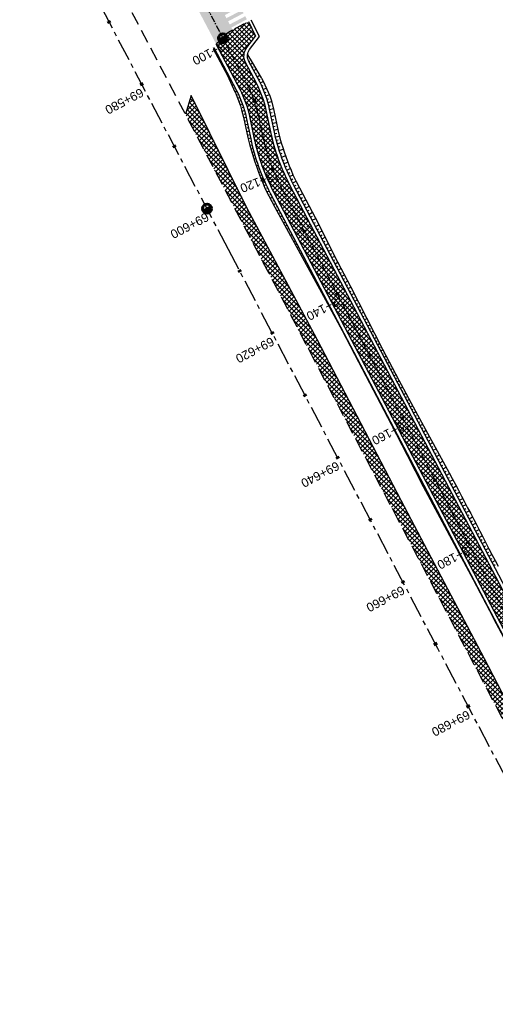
# Model space of a CAD drawing. Header units: metres. Extents: x 7529682 to 7533704, y 5721210 to 5727842.
# Tile 16 of 64: x 7531135 to 7531202, y 5724925 to 5725065. Entities that reach past the tile are written whole.
import ezdxf

# ---------------------------------------------------------------- set-up
doc = ezdxf.new("R2010")
doc.units = ezdxf.units.M
for name, pattern in [('CENTER', [50.8, 31.75, -6.35, 6.35, -6.35]), ('DASHED', [19.05, 12.7, -6.35]), ('HIDDEN', [9.525, 6.35, -3.175])]:
    doc.linetypes.add(name, pattern=pattern)
for name, color, linetype in [('C-DROGI-SYTUACJA-ETYKIETY', 7, 'Continuous'), ('D-hatch-pobocza', 131, 'Continuous'), ('D-pobocza', 7, 'Continuous'), ('D-skarpa', 7, 'Continuous'), ('D-skarpa-kreskowanie', 7, 'Continuous')]:
    doc.layers.add(name, color=color, linetype=linetype)
doc.layers.add('D-hatch-ciag-pieszo-rowerowy', color=7, linetype='Continuous', lineweight=13, true_color=0xff9f80)
doc.layers.add('D-poziome-powl-czerwona', color=7, linetype='Continuous', lineweight=9, true_color=0xff6161)
for name, color, linetype, lineweight in [('D-krawędzie', 7, 'Continuous', 30), ('D-krawężniki-obniżone', 7, 'DASHED', 30), ('D-obrzeża', 7, 'Continuous', 30), ('D-oś', 10, 'CENTER', 30)]:
    doc.layers.add(name, color=color, linetype=linetype, lineweight=lineweight)
doc.layers.add('D-malowanie-proj', color=7, linetype='Continuous', true_color=0x3333ff)
doc.layers.add('poprzeczki', color=7, linetype='Continuous', true_color=0x0000c7)
doc.styles.get("Standard").update_dxf_attribs({"font": 'arial.ttf'})
pattern_1 = [(45, (0, 0), (-0.33675960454, 0.33675960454), []), (135, (0, 0), (-0.33675960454, -0.33675960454), [])]

# ---------------------------------------------------------------- blocks, each defined once
blk = doc.blocks.new('kilometraz')
at = {"linetype": 'ByBlock', "lineweight": -2}
blk.add_hatch(color=0, dxfattribs=at).paths.add_polyline_path([(0, -0.28125, 0.41421356), (0.28125, 0, 0.41421356), (0, 0.28125)])
at = {"color": 0, "linetype": 'ByBlock', "lineweight": -2}
blk.add_line((0, 0.28125), (0, -0.28125), dxfattribs=at)
blk.add_circle((0, 0), 0.28125, dxfattribs=at)
blk = doc.blocks.new('AeccTickLine')
at = {"color": 0, "linetype": 'ByBlock', "lineweight": -2}
blk.add_line((0, 1), (0, -1), dxfattribs=at)

msp = doc.modelspace()

# ---------------------------------------------------------------- hatches: boundary and pattern name
at = {"layer": 'D-hatch-ciag-pieszo-rowerowy'}
h = msp.add_hatch(dxfattribs=at)
h.set_pattern_fill('ANSI37', color=256, scale=0.15, style=0)
h.set_pattern_definition(pattern_1)
edge = h.paths.add_edge_path()
edge.add_line((7531167.64, 5725049.37), (7531170.1, 5725049.81))
edge.add_line((7531170.1, 5725049.81), (7531169.64, 5725051.96))
edge.add_arc((7531154.97, 5725048.85), 15, 11.9775, 27.6688)
edge.add_line((7531168.26, 5725055.81), (7531166.71, 5725058.76))
edge.add_arc((7531168.48, 5725059.69), 2, 142.7709, 207.6688, ccw=False)
edge.add_line((7531166.89, 5725060.9), (7531168.11, 5725062.5))
edge.add_line((7531168.11, 5725062.5), (7531167.12, 5725064.58))
edge.add_line((7531167.12, 5725064.58), (7531164.97, 5725063.47))
edge.add_line((7531164.97, 5725063.47), (7531164.53, 5725063.23))
edge.add_line((7531164.53, 5725063.23), (7531163.84, 5725062.79))
edge.add_line((7531163.84, 5725062.79), (7531163.17, 5725062.06))
edge.add_line((7531163.17, 5725062.06), (7531162.75, 5725061.59))
edge.add_line((7531162.75, 5725061.59), (7531162.55, 5725061.32))
edge.add_line((7531162.55, 5725061.32), (7531165.88, 5725054.96))
edge.add_arc((7531152.6, 5725047.99), 15, 11.9775, 27.6688, ccw=False)
edge.add_line((7531167.27, 5725051.11), (7531167.64, 5725049.37))
h = msp.add_hatch(dxfattribs=at)
h.set_pattern_fill('ANSI37', color=256, scale=0.15, style=0)
h.set_pattern_definition(pattern_1)
h.paths.add_polyline_path([(7531169.1, 5725048.5), (7531168.87, 5725049.59), (7531167.64, 5725049.37), (7531167.91, 5725048.07, 0.068789), (7531170.7, 5725040.34), (7531173.78, 5725034.49), (7531174.89, 5725035.06), (7531171.89, 5725040.78, -0.068783)])
h.paths.add_polyline_path([(7531170.29, 5725048.92), (7531170.1, 5725049.81), (7531168.87, 5725049.59), (7531169.1, 5725048.5, 0.068783), (7531171.89, 5725040.78), (7531174.89, 5725035.06), (7531176, 5725035.63), (7531173.08, 5725041.2, -0.068789)])
h = msp.add_hatch(dxfattribs=at)
h.set_pattern_fill('ANSI37', color=256, scale=0.15, style=0)
h.set_pattern_definition([(45, (0.88535, 0.46493), (-0.33675960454, 0.33675960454), []), (135, (0.88535, 0.46493), (-0.33675960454, -0.33675960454), [])])
h.paths.add_polyline_path([(7531176, 5725035.63), (7531173.78, 5725034.49), (7531202.52, 5724979.8), (7531233.7, 5724920.95), (7531258.82, 5724873.47), (7531292.22, 5724809.51), (7531303.7, 5724787.48), (7531306.47, 5724787.58), (7531294.44, 5724810.66), (7531261.04, 5724874.64), (7531235.91, 5724922.12), (7531204.73, 5724980.96)])
at = {"layer": 'D-hatch-pobocza'}
h = msp.add_hatch(dxfattribs=at)
h.set_pattern_fill('ANSI37', color=256, scale=0.15, style=0)
h.set_pattern_definition(pattern_1)
h.paths.add_polyline_path([(7531224.12, 5724929.62), (7531213.15, 5724949.98), (7531200.73, 5724973.91), (7531188.83, 5724996.41), (7531176.89, 5725019.33), (7531166.91, 5725038.07), (7531158.98, 5725054.06), (7531158.14, 5725051.39), (7531167.38, 5725033.77), (7531197.16, 5724976.99), (7531228.15, 5724918.03), (7531253.15, 5724870.49), (7531286.8, 5724806.65), (7531296.23, 5724788.68), (7531298.78, 5724787.52), (7531278.14, 5724826.49), (7531263.88, 5724853.83), (7531259.01, 5724862.85), (7531247.51, 5724884.88), (7531235.21, 5724908.21)])
at = {"layer": 'D-malowanie-proj'}
h = msp.add_hatch(color=256, dxfattribs=at)
h.paths.add_polyline_path([(7531165.97, 5725066.68), (7531165.74, 5725067.12), (7531163.08, 5725065.72), (7531163.32, 5725065.28)])
h.paths.add_polyline_path([(7531166.44, 5725065.79), (7531166.2, 5725066.23), (7531163.55, 5725064.84), (7531163.78, 5725064.39)])
h.paths.add_polyline_path([(7531166.9, 5725064.91), (7531166.67, 5725065.35), (7531164.02, 5725063.95), (7531164.25, 5725063.51)])
h.paths.add_polyline_path([(7531161.55, 5725064.35), (7531161.31, 5725064.79), (7531160.87, 5725064.56), (7531161.1, 5725064.12)])
h.paths.add_polyline_path([(7531162.01, 5725063.46), (7531161.78, 5725063.91), (7531161.34, 5725063.67), (7531161.57, 5725063.23)])
h.paths.add_polyline_path([(7531162.48, 5725062.58), (7531162.25, 5725063.02), (7531161.8, 5725062.79), (7531162.04, 5725062.35)])
h.paths.add_polyline_path([(7531162.94, 5725061.69), (7531162.71, 5725062.14), (7531162.27, 5725061.9), (7531162.5, 5725061.46)])
at = {"layer": 'D-poziome-powl-czerwona'}
h = msp.add_hatch(color=256, dxfattribs=at)
h.dxf.hatch_style = 1
h.paths.add_polyline_path([(7531162.56, 5725061.33), (7531162.75, 5725061.59), (7531163.17, 5725062.06), (7531163.84, 5725062.79), (7531164.53, 5725063.23), (7531164.86, 5725063.41), (7531162.09, 5725068.73), (7531160.66, 5725068.07), (7531160.08, 5725067.81), (7531159.57, 5725067.58), (7531159.32, 5725067.48)])

# ---------------------------------------------------------------- linework, layer by layer
at = {"layer": 'D-krawędzie', "linetype": 'HIDDEN', "ltscale": 0.3, "flags": 128}
msp.add_lwpolyline([(7530572.01, 5726166.06), (7530599.74, 5726113.52), (7530641.56, 5726032.01), (7530660.96, 5725995.07), (7530689.13, 5725941.54), (7530707.34, 5725907.03), (7530725.26, 5725873.09), (7530743.97, 5725837.65), (7530770.53, 5725787.12), (7530787.86, 5725754.27), (7530809.9, 5725712.54), (7530824.74, 5725684.39), (7530840.86, 5725653.69), (7530860.68, 5725616.15), (7530865.28, 5725607.39), (7530878.05, 5725583.08), (7530918.17, 5725507.18), (7530950.16, 5725446.31), (7530993.42, 5725364.26), (7531022.77, 5725308.72), (7531053.81, 5725249.87), (7531081.17, 5725197.87), (7531103.9, 5725154.54), (7531128.12, 5725108.45), (7531149.3, 5725068.25), (7531167.38, 5725033.77), (7531197.16, 5724976.99), (7531228.15, 5724918.03), (7531253.15, 5724870.49), (7531286.8, 5724806.65), (7531306.74, 5724768.66), (7531335.09, 5724714.65), (7531357.32, 5724672.44), (7531373.64, 5724641.45), (7531392.16, 5724606), (7531418.48, 5724555.85), (7531439.73, 5724515.58), (7531476.36, 5724446.19), (7531491.8, 5724416.76), (7531531.9, 5724339.93), (7531557.23, 5724291.66), (7531569.85, 5724267.58), (7531591.38, 5724226.55), (7531610, 5724191.1), (7531616.88, 5724178), (7531629.98, 5724153.03), (7531641.01, 5724132.02), (7531664.91, 5724087.62), (7531677.64, 5724064.79), (7531683.11, 5724054.99), (7531686.75, 5724048.18), (7531695.45, 5724031.7), (7531703.75, 5724015.92), (7531709.21, 5724005.51), (7531719.39, 5723986.15), (7531726.3, 5723973), (7531732.74, 5723960.74), (7531735.13, 5723956.19)], dxfattribs=at)
at = {"layer": 'D-krawężniki-obniżone', "ltscale": 0.1, "flags": 128}
msp.add_lwpolyline([(7531162.55, 5725061.32), (7531162.75, 5725061.59), (7531163.17, 5725062.06), (7531163.84, 5725062.79), (7531163.84, 5725062.79), (7531163.84, 5725062.79), (7531164.53, 5725063.23), (7531164.97, 5725063.47), (7531167.12, 5725064.58)], dxfattribs=at)
at = {"layer": 'D-obrzeża'}
msp.add_line((7531167.12, 5725064.58), (7531168.11, 5725062.5), dxfattribs=at)
for points in [[(7531306.47, 5724787.58), (7531294.44, 5724810.66), (7531261.04, 5724874.64), (7531235.91, 5724922.12), (7531204.73, 5724980.96), (7531173.08, 5725041.2, -0.068789), (7531170.29, 5725048.92), (7531169.64, 5725051.96, 0.068574), (7531168.26, 5725055.81), (7531166.71, 5725058.76, -0.29099), (7531166.89, 5725060.9), (7531168.11, 5725062.5)], [(7531162.55, 5725061.32), (7531165.88, 5725054.96, -0.068574), (7531167.27, 5725051.11), (7531167.91, 5725048.07, 0.068789), (7531170.7, 5725040.34), (7531202.52, 5724979.8), (7531233.7, 5724920.95), (7531258.82, 5724873.47), (7531292.22, 5724809.51), (7531312.05, 5724771.45), (7531340.42, 5724719.34, -0.00902), (7531345.43, 5724709.74), (7531362.63, 5724675.23), (7531378.96, 5724644.24), (7531397.48, 5724608.78), (7531423.79, 5724558.65), (7531445.04, 5724518.38), (7531473.71, 5724463.87), (7531497.09, 5724419.32), (7531505.91, 5724402.51, -0.033171), (7531508.59, 5724396.45), (7531511.25, 5724389.16)]]:
    msp.add_lwpolyline(points, format="xyb", dxfattribs=at)
at = {"layer": 'D-oś', "ltscale": 0.03}
msp.add_lwpolyline([(7531156.87, 5725074.83), (7531166.99, 5725055.55, -0.068732), (7531168.48, 5725051.43), (7531169.1, 5725048.5, 0.068783), (7531171.89, 5725040.78), (7531203.62, 5724980.38), (7531234.8, 5724921.53), (7531259.93, 5724874.06), (7531293.33, 5724810.09), (7531313.16, 5724772.03), (7531341.53, 5724719.92, -0.009023), (7531346.53, 5724710.32), (7531363.73, 5724675.82), (7531380.06, 5724644.82), (7531398.58, 5724609.36), (7531424.9, 5724559.23), (7531446.14, 5724518.96), (7531474.82, 5724464.45), (7531498.2, 5724419.9)], format="xyb", dxfattribs=at)
at = {"layer": 'D-oś', "ltscale": 0.1}
msp.add_lwpolyline([(7531488.68, 5724414.9), (7531465.3, 5724459.45), (7531436.63, 5724513.95), (7531415.38, 5724554.22), (7531389.06, 5724604.38), (7531370.55, 5724639.83), (7531354.22, 5724670.81), (7531332, 5724713.02), (7531303.64, 5724767.04), (7531283.7, 5724805.02), (7531250.06, 5724868.86), (7531225.05, 5724916.41), (7531194.07, 5724975.36), (7531164.28, 5725032.14), (7531146.2, 5725066.62)], dxfattribs=at)
at = {"layer": 'D-pobocza'}
for points in [[(7531168.71, 5725062.47), (7531167.5, 5725064.77)], [(7531298.78, 5724787.52), (7531278.14, 5724826.49), (7531263.88, 5724853.83), (7531259.01, 5724862.85), (7531247.51, 5724884.88), (7531235.21, 5724908.21), (7531224.12, 5724929.62), (7531213.15, 5724949.98), (7531200.73, 5724973.91), (7531188.83, 5724996.41), (7531176.89, 5725019.33), (7531166.91, 5725038.07), (7531158.98, 5725054.06), (7531158.14, 5725051.39)]]:
    msp.add_lwpolyline(points, dxfattribs=at)
for points in [[(7531307.02, 5724787.6), (7531294.88, 5724810.9), (7531261.48, 5724874.87), (7531236.35, 5724922.35), (7531205.17, 5724981.2), (7531173.55, 5725041.37, -0.068789), (7531170.76, 5725049.1), (7531170.12, 5725052.13, 0.068574), (7531168.73, 5725055.99), (7531167.15, 5725059, -0.29099), (7531167.29, 5725060.6), (7531168.71, 5725062.47)], [(7531162.21, 5725060.88), (7531165.41, 5725054.79, -0.068574), (7531166.8, 5725050.94), (7531167.44, 5725047.9, 0.068789), (7531170.23, 5725040.17), (7531202.07, 5724979.56), (7531233.25, 5724920.72), (7531258.38, 5724873.24), (7531291.78, 5724809.28), (7531303.16, 5724787.45)]]:
    msp.add_lwpolyline(points, format="xyb", dxfattribs=at)
at = {"layer": 'D-skarpa', "linetype": 'Continuous'}
for points in [[(7531162.09, 5725060.71), (7531164.16, 5725056.92), (7531165.2, 5725054.61), (7531165.21, 5725054.57), (7531165.36, 5725054.23), (7531165.97, 5725052.6), (7531166.14, 5725052.04), (7531166.4, 5725050.99), (7531167.05, 5725048.07), (7531167.31, 5725046.94, 0.030626), (7531169.46, 5725040.9), (7531170, 5725039.79), (7531170.89, 5725038.17), (7531178.07, 5725025), (7531180.45, 5725020.6), (7531182.77, 5725016.17), (7531187.41, 5725007.31), (7531189.71, 5725002.87), (7531192, 5724998.43), (7531194.34, 5724994.01), (7531199.08, 5724985.2), (7531201.4, 5724980.77), (7531202.03, 5724979.54), (7531203.73, 5724976.34)], [(7531166.99, 5725059.88), (7531167.65, 5725058.76), (7531168.94, 5725056.57), (7531168.96, 5725056.52), (7531169.2, 5725056.1), (7531170.15, 5725054.03), (7531170.39, 5725053.3), (7531170.75, 5725051.91), (7531171.37, 5725048.98), (7531171.59, 5725048.01, 0.033174), (7531173.45, 5725042.8), (7531173.93, 5725041.85), (7531177.1, 5725035.78), (7531179.34, 5725031.31), (7531181.63, 5725026.87), (7531183.91, 5725022.42), (7531186.19, 5725017.97), (7531188.53, 5725013.55), (7531190.91, 5725009.15), (7531195.69, 5725000.37, -0.001638), (7531202.64, 5724987.07)]]:
    msp.add_lwpolyline(points, format="xyb", dxfattribs=at)
at = {"layer": 'D-skarpa-kreskowanie', "linetype": 'Continuous'}
for p, q in [((7531162.29, 5725060.35, 108.12), (7531162.37, 5725060.4, 108.08)), ((7531162.53, 5725059.92, 108.1), (7531162.68, 5725060, 108.04)), ((7531162.76, 5725059.48, 108.08), (7531162.84, 5725059.52, 108.06)), ((7531163, 5725059.04, 108.07), (7531163.15, 5725059.11, 108.04)), ((7531167.18, 5725058.95, 108.19), (7531167.32, 5725059.02, 108.08)), ((7531163.24, 5725058.6, 108.05), (7531163.31, 5725058.63, 108.05)), ((7531163.61, 5725058.23, 108.05), (7531163.48, 5725058.16, 108.03)), ((7531163.84, 5725057.78, 108.05), (7531163.78, 5725057.75, 108.03)), ((7531167.42, 5725058.51, 108.19), (7531167.71, 5725058.66, 107.97)), ((7531167.65, 5725058.07, 108.19), (7531167.8, 5725058.15, 108.08)), ((7531167.88, 5725057.62, 108.2), (7531168.21, 5725057.8, 107.95)), ((7531164.08, 5725057.34, 108.06), (7531163.96, 5725057.28, 107.99)), ((7531164.31, 5725056.9, 108.06), (7531164.25, 5725056.87, 108.02)), ((7531164.54, 5725056.46, 108.06), (7531164.4, 5725056.38, 107.96)), ((7531168.11, 5725057.18, 108.2), (7531168.29, 5725057.27, 108.07)), ((7531168.35, 5725056.74, 108.2), (7531168.72, 5725056.94, 107.92)), ((7531168.58, 5725056.3, 108.21), (7531168.78, 5725056.4, 108.06)), ((7531164.77, 5725056.01, 108.07), (7531164.69, 5725055.97, 108)), ((7531165.01, 5725055.57, 108.07), (7531164.81, 5725055.47, 107.92)), ((7531165.24, 5725055.13, 108.07), (7531165.13, 5725055.07, 107.99)), ((7531168.8, 5725055.85, 108.21), (7531169.22, 5725056.05, 107.9)), ((7531168.99, 5725055.39, 108.21), (7531169.21, 5725055.49, 108.05)), ((7531169.18, 5725054.92, 108.22), (7531169.65, 5725055.12, 107.88)), ((7531165.47, 5725054.69, 108.08), (7531165.22, 5725054.56, 107.89)), ((7531165.69, 5725054.23, 108.08), (7531165.55, 5725054.17, 107.98)), ((7531165.88, 5725053.77, 108.09), (7531165.58, 5725053.64, 107.87)), ((7531169.37, 5725054.46, 108.22), (7531169.62, 5725054.56, 108.04)), ((7531169.56, 5725054, 108.22), (7531170.08, 5725054.18, 107.85)), ((7531169.73, 5725053.53, 108.23), (7531169.99, 5725053.61, 108.04)), ((7531166.07, 5725053.31, 108.09), (7531165.91, 5725053.25, 107.97)), ((7531166.26, 5725052.85, 108.09), (7531165.92, 5725052.73, 107.85)), ((7531166.42, 5725052.38, 108.1), (7531166.25, 5725052.32, 107.97)), ((7531169.87, 5725053.05, 108.23), (7531170.42, 5725053.21, 107.85)), ((7531170, 5725052.56, 108.23), (7531170.27, 5725052.64, 108.04)), ((7531170.12, 5725052.08, 108.23), (7531170.67, 5725052.21, 107.85)), ((7531166.56, 5725051.89, 108.1), (7531166.2, 5725051.8, 107.85)), ((7531166.8, 5725050.92, 108.1), (7531166.44, 5725050.85, 107.86)), ((7531166.68, 5725051.41, 108.1), (7531166.5, 5725051.37, 107.98)), ((7531170.23, 5725051.59, 108.23), (7531170.51, 5725051.65, 108.04)), ((7531170.34, 5725051.1, 108.23), (7531170.89, 5725051.22, 107.85)), ((7531170.44, 5725050.62, 108.23), (7531170.72, 5725050.67, 108.04)), ((7531167.01, 5725049.95, 108.1), (7531166.65, 5725049.87, 107.86)), ((7531166.9, 5725050.44, 108.1), (7531166.72, 5725050.4, 107.98)), ((7531167.11, 5725049.46, 108.1), (7531166.93, 5725049.42, 107.98)), ((7531170.55, 5725050.13, 108.23), (7531171.1, 5725050.24, 107.86)), ((7531170.65, 5725049.64, 108.24), (7531170.93, 5725049.7, 108.05)), ((7531170.75, 5725049.15, 108.24), (7531171.31, 5725049.27, 107.86)), ((7531167.21, 5725048.97, 108.11), (7531166.87, 5725048.89, 107.87)), ((7531167.42, 5725047.99, 108.11), (7531167.08, 5725047.92, 107.88)), ((7531167.32, 5725048.48, 108.11), (7531167.14, 5725048.44, 107.99)), ((7531170.86, 5725048.66, 108.24), (7531171.14, 5725048.72, 108.05)), ((7531170.97, 5725048.17, 108.24), (7531171.52, 5725048.3, 107.86)), ((7531171.09, 5725047.69, 108.24), (7531171.37, 5725047.76, 108.05)), ((7531167.65, 5725047.02, 108.11), (7531167.32, 5725046.93, 107.88)), ((7531167.54, 5725047.5, 108.11), (7531167.37, 5725047.46, 107.99)), ((7531167.79, 5725046.54, 108.11), (7531167.62, 5725046.49, 108)), ((7531171.23, 5725047.21, 108.24), (7531171.78, 5725047.36, 107.86)), ((7531171.37, 5725046.73, 108.24), (7531171.64, 5725046.81, 108.05)), ((7531171.51, 5725046.25, 108.24), (7531172.05, 5725046.42, 107.87)), ((7531167.92, 5725046.05, 108.11), (7531167.6, 5725045.96, 107.88)), ((7531168.2, 5725045.09, 108.11), (7531167.88, 5725044.99, 107.89)), ((7531168.06, 5725045.57, 108.11), (7531167.9, 5725045.52, 108)), ((7531171.66, 5725045.77, 108.24), (7531171.93, 5725045.86, 108.06)), ((7531171.83, 5725045.3, 108.24), (7531172.36, 5725045.49, 107.87)), ((7531172, 5725044.83, 108.25), (7531172.27, 5725044.93, 108.06)), ((7531168.36, 5725044.62, 108.11), (7531168.2, 5725044.57, 108)), ((7531168.53, 5725044.15, 108.11), (7531168.21, 5725044.04, 107.89)), ((7531168.7, 5725043.68, 108.12), (7531168.54, 5725043.62, 108)), ((7531172.17, 5725044.36, 108.25), (7531172.69, 5725044.57, 107.87)), ((7531172.37, 5725043.9, 108.25), (7531172.63, 5725044.01, 108.06)), ((7531172.57, 5725043.44, 108.25), (7531173.08, 5725043.67, 107.87)), ((7531168.87, 5725043.21, 108.12), (7531168.55, 5725043.08, 107.89)), ((7531169.05, 5725042.74, 108.12), (7531168.89, 5725042.68, 108)), ((7531169.25, 5725042.29, 108.12), (7531168.93, 5725042.15, 107.88)), ((7531172.77, 5725042.98, 108.25), (7531173.02, 5725043.1, 108.06)), ((7531172.97, 5725042.53, 108.25), (7531173.47, 5725042.77, 107.88)), ((7531173.19, 5725042.08, 108.25), (7531173.44, 5725042.2, 108.07)), ((7531169.45, 5725041.83, 108.12), (7531169.29, 5725041.76, 108)), ((7531169.65, 5725041.37, 108.12), (7531169.33, 5725041.22, 107.88)), ((7531169.86, 5725040.92, 108.12), (7531169.7, 5725040.84, 108)), ((7531173.42, 5725041.63, 108.25), (7531173.91, 5725041.89, 107.88)), ((7531173.65, 5725041.19, 108.25), (7531173.9, 5725041.32, 108.07)), ((7531173.88, 5725040.75, 108.25), (7531174.37, 5725041, 107.88)), ((7531170.09, 5725040.47, 108.12), (7531169.75, 5725040.3, 107.87)), ((7531170.31, 5725040.02, 108.12), (7531170.14, 5725039.93, 108)), ((7531170.54, 5725039.58, 108.12), (7531170.21, 5725039.41, 107.88)), ((7531174.11, 5725040.3, 108.26), (7531174.36, 5725040.43, 108.07)), ((7531174.35, 5725039.86, 108.26), (7531174.84, 5725040.12, 107.89)), ((7531174.58, 5725039.42, 108.26), (7531174.82, 5725039.55, 108.07)), ((7531170.77, 5725039.14, 108.12), (7531170.61, 5725039.05, 108)), ((7531171.01, 5725038.69, 108.13), (7531170.69, 5725038.53, 107.89)), ((7531171.24, 5725038.25, 108.13), (7531171.09, 5725038.17, 108.01)), ((7531174.81, 5725038.98, 108.26), (7531175.3, 5725039.23, 107.89)), ((7531175.04, 5725038.53, 108.26), (7531175.29, 5725038.66, 108.08)), ((7531175.28, 5725038.09, 108.26), (7531175.76, 5725038.34, 107.9)), ((7531171.47, 5725037.81, 108.13), (7531171.17, 5725037.65, 107.9)), ((7531171.7, 5725037.37, 108.13), (7531171.56, 5725037.29, 108.02)), ((7531171.94, 5725036.92, 108.13), (7531171.65, 5725036.77, 107.91)), ((7531175.51, 5725037.65, 108.26), (7531175.75, 5725037.77, 108.08)), ((7531175.74, 5725037.2, 108.26), (7531176.22, 5725037.46, 107.9)), ((7531175.97, 5725036.76, 108.26), (7531176.22, 5725036.89, 108.08)), ((7531176.21, 5725036.32, 108.26), (7531176.69, 5725036.57, 107.9)), ((7531172.17, 5725036.48, 108.13), (7531172.03, 5725036.41, 108.02)), ((7531172.4, 5725036.04, 108.13), (7531172.13, 5725035.89, 107.93)), ((7531172.63, 5725035.59, 108.13), (7531172.5, 5725035.53, 108.03)), ((7531172.87, 5725035.15, 108.13), (7531172.61, 5725035.02, 107.94)), ((7531176.44, 5725035.88, 108.26), (7531176.68, 5725036, 108.08)), ((7531176.67, 5725035.43, 108.27), (7531177.15, 5725035.68, 107.91)), ((7531173.1, 5725034.71, 108.13), (7531172.97, 5725034.64, 108.04)), ((7531173.33, 5725034.27, 108.13), (7531173.09, 5725034.14, 107.95)), ((7531173.56, 5725033.82, 108.14), (7531173.45, 5725033.76, 108.05)), ((7531176.91, 5725034.99, 108.27), (7531177.14, 5725035.11, 108.09)), ((7531177.14, 5725034.55, 108.27), (7531177.6, 5725034.79, 107.92)), ((7531177.37, 5725034.11, 108.27), (7531177.6, 5725034.22, 108.1)), ((7531177.6, 5725033.66, 108.27), (7531178.04, 5725033.9, 107.94)), ((7531173.8, 5725033.38, 108.14), (7531173.57, 5725033.26, 107.96)), ((7531174.03, 5725032.94, 108.14), (7531173.92, 5725032.88, 108.05)), ((7531174.26, 5725032.5, 108.14), (7531174.05, 5725032.38, 107.97)), ((7531177.84, 5725033.22, 108.27), (7531178.05, 5725033.34, 108.11)), ((7531178.07, 5725032.78, 108.27), (7531178.49, 5725033, 107.95)), ((7531178.3, 5725032.34, 108.27), (7531178.51, 5725032.45, 108.12)), ((7531174.5, 5725032.05, 108.14), (7531174.39, 5725032, 108.06)), ((7531174.73, 5725031.61, 108.14), (7531174.52, 5725031.5, 107.99)), ((7531174.96, 5725031.17, 108.14), (7531174.86, 5725031.12, 108.07)), ((7531178.53, 5725031.89, 108.27), (7531178.94, 5725032.11, 107.97)), ((7531178.77, 5725031.45, 108.27), (7531178.96, 5725031.56, 108.12)), ((7531179, 5725031.01, 108.27), (7531179.39, 5725031.21, 107.98)), ((7531175.19, 5725030.73, 108.14), (7531175, 5725030.63, 108)), ((7531175.43, 5725030.28, 108.14), (7531175.33, 5725030.24, 108.07)), ((7531175.66, 5725029.84, 108.14), (7531175.48, 5725029.75, 108.01)), ((7531179.23, 5725030.57, 108.28), (7531179.42, 5725030.67, 108.13)), ((7531179.46, 5725030.12, 108.28), (7531179.85, 5725030.33, 107.99)), ((7531179.7, 5725029.68, 108.28), (7531179.89, 5725029.78, 108.13)), ((7531175.89, 5725029.4, 108.14), (7531175.81, 5725029.35, 108.08)), ((7531176.12, 5725028.96, 108.15), (7531175.96, 5725028.87, 108.02)), ((7531176.36, 5725028.51, 108.15), (7531176.28, 5725028.47, 108.09)), ((7531179.93, 5725029.24, 108.28), (7531180.31, 5725029.44, 107.99)), ((7531180.16, 5725028.79, 108.28), (7531180.35, 5725028.89, 108.14)), ((7531180.39, 5725028.35, 108.28), (7531180.77, 5725028.55, 108)), ((7531176.59, 5725028.07, 108.15), (7531176.44, 5725027.99, 108.04)), ((7531176.82, 5725027.63, 108.15), (7531176.75, 5725027.59, 108.1)), ((7531177.05, 5725027.18, 108.15), (7531176.92, 5725027.11, 108.05)), ((7531177.29, 5725026.74, 108.15), (7531177.22, 5725026.71, 108.1)), ((7531180.63, 5725027.91, 108.28), (7531180.81, 5725028.01, 108.14)), ((7531180.86, 5725027.47, 108.28), (7531181.22, 5725027.66, 108.01)), ((7531181.09, 5725027.02, 108.28), (7531181.27, 5725027.12, 108.15)), ((7531181.32, 5725026.58, 108.28), (7531181.68, 5725026.77, 108.01)), ((7531177.52, 5725026.3, 108.15), (7531177.4, 5725026.24, 108.06)), ((7531177.75, 5725025.86, 108.15), (7531177.69, 5725025.83, 108.11)), ((7531177.98, 5725025.41, 108.15), (7531177.88, 5725025.36, 108.07)), ((7531181.56, 5725026.14, 108.29), (7531181.73, 5725026.23, 108.15)), ((7531181.79, 5725025.7, 108.29), (7531182.14, 5725025.88, 108.02)), ((7531182.02, 5725025.25, 108.29), (7531182.19, 5725025.34, 108.16)), ((7531178.22, 5725024.97, 108.15), (7531178.17, 5725024.95, 108.12)), ((7531178.45, 5725024.53, 108.16), (7531178.35, 5725024.48, 108.08)), ((7531178.68, 5725024.09, 108.16), (7531178.64, 5725024.06, 108.12)), ((7531182.25, 5725024.81, 108.29), (7531182.59, 5725024.99, 108.03)), ((7531182.49, 5725024.37, 108.29), (7531182.65, 5725024.46, 108.16)), ((7531182.72, 5725023.93, 108.29), (7531183.05, 5725024.1, 108.04)), ((7531178.91, 5725023.64, 108.16), (7531178.83, 5725023.6, 108.09)), ((7531179.15, 5725023.2, 108.16), (7531179.11, 5725023.18, 108.13)), ((7531179.38, 5725022.76, 108.16), (7531179.3, 5725022.72, 108.1)), ((7531182.95, 5725023.48, 108.29), (7531183.12, 5725023.57, 108.17)), ((7531183.18, 5725023.04, 108.29), (7531183.51, 5725023.21, 108.05)), ((7531183.42, 5725022.6, 108.29), (7531183.58, 5725022.68, 108.17)), ((7531179.61, 5725022.32, 108.16), (7531179.58, 5725022.3, 108.13)), ((7531179.84, 5725021.87, 108.16), (7531179.78, 5725021.84, 108.11)), ((7531180.08, 5725021.43, 108.16), (7531180.05, 5725021.41, 108.14)), ((7531183.65, 5725022.16, 108.29), (7531183.96, 5725022.32, 108.06)), ((7531183.88, 5725021.71, 108.29), (7531184.04, 5725021.79, 108.18)), ((7531184.11, 5725021.27, 108.3), (7531184.42, 5725021.43, 108.06)), ((7531180.31, 5725020.99, 108.16), (7531180.25, 5725020.96, 108.12)), ((7531180.54, 5725020.55, 108.16), (7531180.51, 5725020.53, 108.14)), ((7531180.77, 5725020.1, 108.16), (7531180.72, 5725020.07, 108.12)), ((7531184.35, 5725020.83, 108.3), (7531184.5, 5725020.91, 108.18)), ((7531184.58, 5725020.39, 108.3), (7531184.88, 5725020.54, 108.07)), ((7531184.81, 5725019.94, 108.3), (7531184.96, 5725020.02, 108.19)), ((7531181.01, 5725019.66, 108.17), (7531180.98, 5725019.65, 108.15)), ((7531181.24, 5725019.22, 108.17), (7531181.19, 5725019.19, 108.13)), ((7531181.47, 5725018.77, 108.17), (7531181.45, 5725018.76, 108.15)), ((7531181.7, 5725018.33, 108.17), (7531181.65, 5725018.31, 108.13)), ((7531185.04, 5725019.5, 108.3), (7531185.33, 5725019.65, 108.08)), ((7531185.28, 5725019.06, 108.3), (7531185.42, 5725019.13, 108.19)), ((7531185.51, 5725018.61, 108.3), (7531185.79, 5725018.76, 108.09)), ((7531181.94, 5725017.89, 108.17), (7531181.91, 5725017.88, 108.15)), ((7531182.17, 5725017.45, 108.17), (7531182.12, 5725017.42, 108.13)), ((7531182.4, 5725017, 108.17), (7531182.38, 5725016.99, 108.15)), ((7531185.74, 5725018.17, 108.3), (7531185.88, 5725018.24, 108.2)), ((7531185.97, 5725017.73, 108.3), (7531186.25, 5725017.87, 108.1)), ((7531186.21, 5725017.29, 108.3), (7531186.34, 5725017.36, 108.2)), ((7531186.44, 5725016.84, 108.31), (7531186.71, 5725016.99, 108.1)), ((7531182.63, 5725016.56, 108.17), (7531182.58, 5725016.54, 108.13)), ((7531182.87, 5725016.12, 108.17), (7531182.84, 5725016.11, 108.15)), ((7531183.1, 5725015.68, 108.17), (7531183.05, 5725015.65, 108.14)), ((7531186.67, 5725016.4, 108.31), (7531186.81, 5725016.47, 108.2)), ((7531186.9, 5725015.96, 108.31), (7531187.18, 5725016.1, 108.1)), ((7531187.14, 5725015.52, 108.31), (7531187.28, 5725015.59, 108.2)), ((7531183.33, 5725015.23, 108.17), (7531183.31, 5725015.22, 108.16)), ((7531183.56, 5725014.79, 108.18), (7531183.51, 5725014.76, 108.14)), ((7531183.8, 5725014.35, 108.18), (7531183.77, 5725014.33, 108.16)), ((7531187.37, 5725015.07, 108.31), (7531187.65, 5725015.22, 108.1)), ((7531187.6, 5725014.63, 108.31), (7531187.74, 5725014.7, 108.2)), ((7531187.83, 5725014.19, 108.31), (7531188.12, 5725014.34, 108.1)), ((7531184.03, 5725013.91, 108.18), (7531183.98, 5725013.88, 108.14)), ((7531184.26, 5725013.46, 108.18), (7531184.23, 5725013.45, 108.16)), ((7531184.49, 5725013.02, 108.18), (7531184.44, 5725012.99, 108.14)), ((7531188.07, 5725013.75, 108.31), (7531188.21, 5725013.82, 108.21)), ((7531188.3, 5725013.3, 108.31), (7531188.58, 5725013.45, 108.1)), ((7531188.53, 5725012.86, 108.31), (7531188.68, 5725012.94, 108.2)), ((7531184.73, 5725012.58, 108.18), (7531184.7, 5725012.56, 108.16)), ((7531184.96, 5725012.14, 108.18), (7531184.9, 5725012.11, 108.14)), ((7531185.19, 5725011.69, 108.18), (7531185.16, 5725011.68, 108.16)), ((7531188.77, 5725012.42, 108.31), (7531189.06, 5725012.57, 108.09)), ((7531189, 5725011.98, 108.32), (7531189.15, 5725012.05, 108.2)), ((7531189.23, 5725011.53, 108.32), (7531189.53, 5725011.69, 108.09)), ((7531185.42, 5725011.25, 108.18), (7531185.37, 5725011.22, 108.14)), ((7531185.66, 5725010.81, 108.18), (7531185.63, 5725010.79, 108.16)), ((7531185.89, 5725010.36, 108.19), (7531185.83, 5725010.33, 108.14)), ((7531186.12, 5725009.92, 108.19), (7531186.09, 5725009.91, 108.16)), ((7531189.46, 5725011.09, 108.32), (7531189.62, 5725011.17, 108.2)), ((7531189.7, 5725010.65, 108.32), (7531190.01, 5725010.81, 108.08)), ((7531189.93, 5725010.2, 108.32), (7531190.09, 5725010.29, 108.2)), ((7531190.16, 5725009.76, 108.32), (7531190.49, 5725009.93, 108.08)), ((7531186.36, 5725009.48, 108.19), (7531186.29, 5725009.45, 108.14)), ((7531186.59, 5725009.04, 108.19), (7531186.56, 5725009.02, 108.16)), ((7531186.82, 5725008.59, 108.19), (7531186.76, 5725008.56, 108.14)), ((7531190.39, 5725009.32, 108.32), (7531190.56, 5725009.41, 108.2)), ((7531190.63, 5725008.88, 108.32), (7531190.96, 5725009.05, 108.07)), ((7531190.86, 5725008.43, 108.32), (7531191.03, 5725008.52, 108.19)), ((7531187.05, 5725008.15, 108.19), (7531187.02, 5725008.13, 108.17)), ((7531187.29, 5725007.71, 108.19), (7531187.22, 5725007.67, 108.14)), ((7531187.52, 5725007.27, 108.19), (7531187.48, 5725007.25, 108.17)), ((7531191.09, 5725007.99, 108.32), (7531191.44, 5725008.17, 108.06)), ((7531191.32, 5725007.55, 108.32), (7531191.5, 5725007.64, 108.19)), ((7531191.56, 5725007.11, 108.33), (7531191.92, 5725007.3, 108.05)), ((7531187.75, 5725006.82, 108.19), (7531187.68, 5725006.79, 108.14)), ((7531187.98, 5725006.38, 108.19), (7531187.95, 5725006.36, 108.17)), ((7531188.22, 5725005.94, 108.19), (7531188.14, 5725005.9, 108.14)), ((7531191.79, 5725006.66, 108.33), (7531191.97, 5725006.76, 108.19)), ((7531192.02, 5725006.22, 108.33), (7531192.4, 5725006.42, 108.05)), ((7531192.25, 5725005.78, 108.33), (7531192.44, 5725005.88, 108.19)), ((7531188.45, 5725005.5, 108.2), (7531188.41, 5725005.48, 108.17)), ((7531188.68, 5725005.05, 108.2), (7531188.6, 5725005.01, 108.14)), ((7531188.91, 5725004.61, 108.2), (7531188.87, 5725004.59, 108.17)), ((7531192.49, 5725005.34, 108.33), (7531192.87, 5725005.54, 108.04)), ((7531192.72, 5725004.89, 108.33), (7531192.92, 5725005, 108.18)), ((7531192.95, 5725004.45, 108.33), (7531193.35, 5725004.66, 108.03)), ((7531189.15, 5725004.17, 108.2), (7531189.06, 5725004.12, 108.14)), ((7531189.38, 5725003.73, 108.2), (7531189.34, 5725003.7, 108.17)), ((7531189.61, 5725003.28, 108.2), (7531189.52, 5725003.24, 108.13)), ((7531193.18, 5725004.01, 108.33), (7531193.39, 5725004.11, 108.18)), ((7531193.42, 5725003.57, 108.33), (7531193.83, 5725003.78, 108.02)), ((7531193.65, 5725003.12, 108.33), (7531193.86, 5725003.23, 108.18)), ((7531193.88, 5725002.68, 108.34), (7531194.31, 5725002.9, 108.01)), ((7531189.84, 5725002.84, 108.2), (7531189.8, 5725002.82, 108.17)), ((7531190.08, 5725002.4, 108.2), (7531189.98, 5725002.35, 108.13)), ((7531190.31, 5725001.95, 108.2), (7531190.26, 5725001.93, 108.17)), ((7531190.54, 5725001.51, 108.2), (7531190.44, 5725001.46, 108.13)), ((7531194.11, 5725002.24, 108.34), (7531194.33, 5725002.35, 108.17)), ((7531194.35, 5725001.79, 108.34), (7531194.79, 5725002.03, 108.01)), ((7531190.77, 5725001.07, 108.21), (7531190.72, 5725001.04, 108.17)), ((7531191.01, 5725000.63, 108.21), (7531190.9, 5725000.57, 108.13)), ((7531191.24, 5725000.18, 108.21), (7531191.18, 5725000.16, 108.17)), ((7531194.58, 5725001.35, 108.34), (7531194.8, 5725001.47, 108.17)), ((7531194.81, 5725000.91, 108.34), (7531195.26, 5725001.15, 108)), ((7531195.04, 5725000.47, 108.34), (7531195.27, 5725000.59, 108.17)), ((7531195.28, 5725000.02, 108.34), (7531195.74, 5725000.27, 107.99)), ((7531191.47, 5724999.74, 108.21), (7531191.36, 5724999.68, 108.12)), ((7531191.7, 5724999.3, 108.21), (7531191.64, 5724999.27, 108.16)), ((7531191.94, 5724998.86, 108.21), (7531191.81, 5724998.79, 108.12)), ((7531195.51, 5724999.58, 108.34), (7531195.74, 5724999.7, 108.17)), ((7531195.74, 5724999.14, 108.34), (7531196.21, 5724999.38, 107.99)), ((7531195.97, 5724998.7, 108.34), (7531196.21, 5724998.82, 108.17)), ((7531192.17, 5724998.41, 108.21), (7531192.11, 5724998.38, 108.16)), ((7531192.4, 5724997.97, 108.21), (7531192.28, 5724997.91, 108.12)), ((7531192.63, 5724997.53, 108.21), (7531192.57, 5724997.5, 108.17)), ((7531196.21, 5724998.25, 108.34), (7531196.68, 5724998.5, 107.99)), ((7531196.44, 5724997.81, 108.35), (7531196.67, 5724997.93, 108.17)), ((7531196.67, 5724997.37, 108.35), (7531197.14, 5724997.62, 107.99)), ((7531192.87, 5724997.09, 108.21), (7531192.75, 5724997.02, 108.12)), ((7531193.1, 5724996.64, 108.21), (7531193.04, 5724996.61, 108.17)), ((7531193.33, 5724996.2, 108.22), (7531193.21, 5724996.14, 108.13)), ((7531196.9, 5724996.93, 108.35), (7531197.14, 5724997.05, 108.17)), ((7531197.14, 5724996.48, 108.35), (7531197.61, 5724996.73, 107.99)), ((7531197.37, 5724996.04, 108.35), (7531197.61, 5724996.17, 108.17)), ((7531193.56, 5724995.76, 108.22), (7531193.51, 5724995.73, 108.17)), ((7531193.8, 5724995.32, 108.22), (7531193.68, 5724995.25, 108.13)), ((7531194.03, 5724994.87, 108.22), (7531193.97, 5724994.84, 108.17)), ((7531197.6, 5724995.6, 108.35), (7531198.08, 5724995.85, 107.99)), ((7531197.83, 5724995.16, 108.35), (7531198.07, 5724995.28, 108.17)), ((7531198.07, 5724994.71, 108.35), (7531198.54, 5724994.96, 107.99)), ((7531194.26, 5724994.43, 108.22), (7531194.15, 5724994.37, 108.13)), ((7531194.49, 5724993.99, 108.22), (7531194.44, 5724993.96, 108.18)), ((7531194.73, 5724993.54, 108.22), (7531194.62, 5724993.49, 108.14)), ((7531194.96, 5724993.1, 108.22), (7531194.91, 5724993.08, 108.18)), ((7531198.3, 5724994.27, 108.35), (7531198.54, 5724994.39, 108.17)), ((7531198.53, 5724993.83, 108.35), (7531199.01, 5724994.08, 108)), ((7531198.76, 5724993.38, 108.35), (7531199, 5724993.51, 108.18)), ((7531199, 5724992.94, 108.36), (7531199.47, 5724993.19, 108)), ((7531195.19, 5724992.66, 108.22), (7531195.09, 5724992.61, 108.15)), ((7531195.42, 5724992.22, 108.22), (7531195.38, 5724992.19, 108.19)), ((7531195.66, 5724991.77, 108.22), (7531195.57, 5724991.73, 108.16)), ((7531199.23, 5724992.5, 108.36), (7531199.47, 5724992.62, 108.18)), ((7531199.46, 5724992.06, 108.36), (7531199.94, 5724992.31, 108)), ((7531199.69, 5724991.61, 108.36), (7531199.93, 5724991.74, 108.18)), ((7531195.89, 5724991.33, 108.23), (7531195.85, 5724991.31, 108.19)), ((7531196.12, 5724990.89, 108.23), (7531196.04, 5724990.85, 108.17)), ((7531196.35, 5724990.45, 108.23), (7531196.32, 5724990.43, 108.2)), ((7531199.93, 5724991.17, 108.36), (7531200.4, 5724991.42, 108)), ((7531200.16, 5724990.73, 108.36), (7531200.39, 5724990.85, 108.18)), ((7531200.39, 5724990.29, 108.36), (7531200.86, 5724990.53, 108.01)), ((7531196.59, 5724990, 108.23), (7531196.52, 5724989.97, 108.18)), ((7531196.82, 5724989.56, 108.23), (7531196.79, 5724989.54, 108.2)), ((7531197.05, 5724989.12, 108.23), (7531196.99, 5724989.09, 108.18)), ((7531200.62, 5724989.84, 108.36), (7531200.86, 5724989.96, 108.19)), ((7531200.86, 5724989.4, 108.36), (7531201.32, 5724989.64, 108.02)), ((7531201.09, 5724988.96, 108.36), (7531201.32, 5724989.08, 108.19)), ((7531197.28, 5724988.68, 108.23), (7531197.26, 5724988.66, 108.21)), ((7531197.52, 5724988.23, 108.23), (7531197.46, 5724988.21, 108.19)), ((7531197.75, 5724987.79, 108.23), (7531197.73, 5724987.78, 108.22)), ((7531201.32, 5724988.52, 108.37), (7531201.77, 5724988.75, 108.03)), ((7531201.56, 5724988.07, 108.37), (7531201.78, 5724988.19, 108.2)), ((7531201.79, 5724987.63, 108.37), (7531202.23, 5724987.86, 108.03)), ((7531197.98, 5724987.35, 108.23), (7531197.94, 5724987.33, 108.2)), ((7531198.21, 5724986.91, 108.24), (7531198.2, 5724986.9, 108.22)), ((7531198.45, 5724986.46, 108.24), (7531198.41, 5724986.45, 108.21)), ((7531202.02, 5724987.19, 108.37), (7531202.24, 5724987.3, 108.2)), ((7531198.68, 5724986.02, 108.24), (7531198.67, 5724986.01, 108.23)), ((7531198.91, 5724985.58, 108.24), (7531198.89, 5724985.56, 108.22)), ((7531199.15, 5724985.13, 108.24), (7531199.13, 5724985.13, 108.23)), ((7531199.38, 5724984.69, 108.24), (7531199.36, 5724984.68, 108.23)), ((7531199.61, 5724984.25, 108.24), (7531199.6, 5724984.24, 108.24)), ((7531199.84, 5724983.81, 108.24), (7531199.82, 5724983.79, 108.24)), ((7531200.05, 5724983.35, 108.24), (7531200.06, 5724983.36, 108.24)), ((7531200.28, 5724982.91, 108.25), (7531200.31, 5724982.92, 108.24)), ((7531200.51, 5724982.46, 108.25), (7531200.53, 5724982.47, 108.25)), ((7531200.74, 5724982.02, 108.26), (7531200.77, 5724982.04, 108.25)), ((7531200.98, 5724981.58, 108.26), (7531200.99, 5724981.59, 108.26)), ((7531201.21, 5724981.13, 108.27), (7531201.24, 5724981.15, 108.25)), ((7531201.44, 5724980.69, 108.27), (7531201.45, 5724980.7, 108.26)), ((7531201.67, 5724980.25, 108.28), (7531201.7, 5724980.27, 108.25)), ((7531201.9, 5724979.8, 108.28), (7531201.92, 5724979.81, 108.27)), ((7531202.13, 5724979.36, 108.28), (7531202.17, 5724979.38, 108.25))]:
    msp.add_line(p, q, dxfattribs=at)

# ---------------------------------------------------------------- block references
at = {"layer": 'C-DROGI-SYTUACJA-ETYKIETY', "color": 7, "linetype": 'Continuous', "lineweight": 60, "xscale": 0.25, "yscale": 0.25, "zscale": 0.25}
for p, rotation in [((7531147.29, 5725064.54), 297.6688308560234), ((7531151.94, 5725055.68), 297.6688308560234), ((7531156.58, 5725046.82), 297.6688308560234), ((7531165.87, 5725029.11), 297.6801283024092), ((7531170.52, 5725020.26), 297.6801283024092), ((7531175.16, 5725011.4), 297.6801283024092), ((7531179.81, 5725002.54), 297.6801283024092), ((7531184.45, 5724993.69), 297.6801283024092), ((7531189.1, 5724984.83), 297.6801283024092), ((7531193.74, 5724975.98), 297.6801283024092), ((7531198.39, 5724967.13), 297.7267374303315)]:
    msp.add_blockref('AeccTickLine', p, dxfattribs=dict(at, rotation=rotation))
at = {"layer": 'C-DROGI-SYTUACJA-ETYKIETY', "color": 10, "linetype": 'Continuous', "lineweight": 60, "xscale": 2.249999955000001, "yscale": 2.249999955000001, "zscale": 2.249999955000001, "rotation": 297.6688308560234}
msp.add_blockref('kilometraz', (7531161.23, 5725037.97), dxfattribs=at)
at = {"layer": 'poprzeczki', "color": 10, "linetype": 'Continuous', "lineweight": 60, "xscale": 2.249999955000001, "yscale": 2.249999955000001, "zscale": 2.249999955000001, "rotation": 297.7048390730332}
msp.add_blockref('kilometraz', (7531163.49, 5725062.22), dxfattribs=at)
at = {"layer": 'poprzeczki', "color": 7, "linetype": 'Continuous', "lineweight": 60, "xscale": 0.25, "yscale": 0.25, "zscale": 0.25}
for p, rotation in [((7531167.97, 5725053.28), 288.8632929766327), ((7531170.57, 5725043.64), 291.6855928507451), ((7531175.07, 5725034.72), 297.7164706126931), ((7531179.72, 5725025.87), 297.7164706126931), ((7531184.37, 5725017.01), 297.7164706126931), ((7531189.02, 5725008.16), 297.7164706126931), ((7531193.68, 5724999.31), 297.7164706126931), ((7531198.33, 5724990.46), 297.7164706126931)]:
    msp.add_blockref('AeccTickLine', p, dxfattribs=dict(at, rotation=rotation))

# ---------------------------------------------------------------- texts
at = {"layer": 'C-DROGI-SYTUACJA-ETYKIETY', "color": 7}
for s, rotation, p in [('3+100', 207.7048, (7531163.33, 5725061.71)), ('69+580', 207.6688, (7531151.78, 5725055.17)), ('3+120', 201.6856, (7531170.36, 5725043.16)), ('69+600', 207.6688, (7531161.07, 5725037.46)), ('3+140', 207.7165, (7531179.57, 5725025.36)), ('69+620', 207.6801, (7531170.36, 5725019.75)), ('3+160', 207.7165, (7531188.87, 5725007.65)), ('69+640', 207.6801, (7531179.65, 5725002.04)), ('3+180', 207.7165, (7531198.17, 5724989.95)), ('69+660', 207.6801, (7531188.94, 5724984.33)), ('69+680', 207.7267, (7531198.24, 5724966.62))]:
    msp.add_text(s, height=1.25, rotation=rotation, dxfattribs=at).set_placement(p)

doc.saveas('drawing.dxf')
